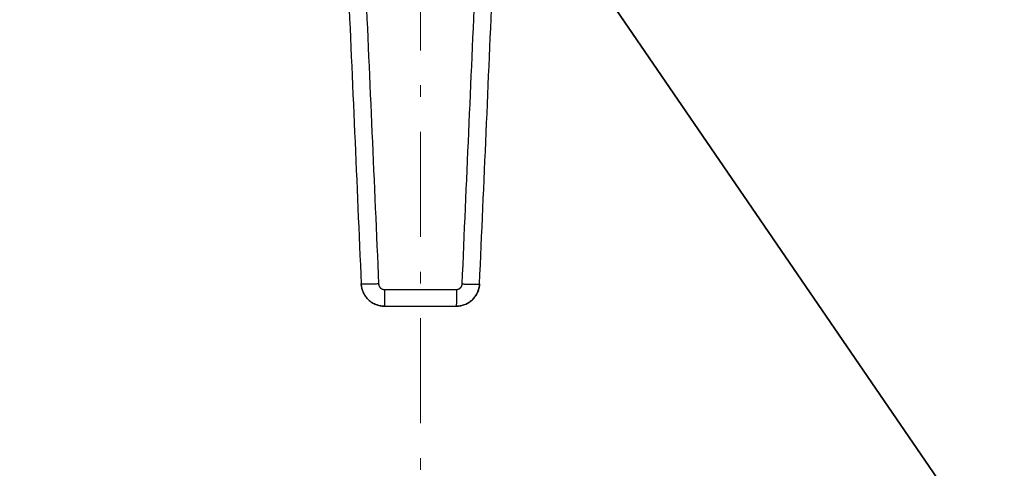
# Model space of a CAD drawing. Header units: millimetres. Extents: x 18 to 610, y -123 to 280.
# Tile 57 of 81: x 457 to 499, y -64 to -45. Entities that reach past the tile are written whole.
import ezdxf

# ---------------------------------------------------------------- set-up
doc = ezdxf.new("R2010")
doc.units = ezdxf.units.MM
doc.linetypes.add('CENTER', pattern=[8, 4.5, -1.5, 0.5, -1.5])
doc.linetypes.add('SOLID', pattern=[0])
doc.styles.add('Arial', font='Arial.ttf', dxfattribs={"height": 7})
doc.dimstyles.get("Standard").update_dxf_attribs({"dimtxt": 5, "dimasz": 5, "dimexe": 0.18, "dimexo": 0.0625, "dimgap": 0.09, "dimtad": 0, "dimtih": 1, "dimtoh": 1, "dimdec": 4, "dimzin": 0, "dimdsep": 46, "dimtxsty": 'Arial', "dimcen": 0.09, "dimadec": 0, "dimazin": 0, "dimtfac": 1, "dimtdec": 4, "dimtofl": 0, "dimtmove": 0, "dimatfit": 3, "dimfxl": 0, "dimtolj": 1, "dimtzin": 0, "dimarcsym": 0})

# ---------------------------------------------------------------- blocks, each defined once
blk = doc.blocks.new('*D3')
at = {"color": 0, "lineweight": -2}
for p, q in [((359.841, -51.58), (359.841, -108.382)), ((588.341, -51.58), (588.341, -108.382)), ((366.841, -106.422), (581.341, -106.422))]:
    blk.add_line(p, q, dxfattribs=at)
at = {"color": 0}
for points in [[(366.841, -105.255), (366.841, -107.589), (359.841, -106.422)], [(581.341, -107.589), (581.341, -105.255), (588.341, -106.422)]]:
    blk.add_solid(points, dxfattribs=at)
at = {"layer": 'Defpoints', "color": 0}
for p in [(359.841, -51.58), (588.341, -51.58), (588.341, -106.422)]:
    blk.add_point(p, dxfattribs=at)
at = {"color": 0, "lineweight": 9, "insert": (407.477, -99.349), "char_height": 7, "attachment_point": 5, "style": 'Arial'}
blk.add_mtext('\\A1;228.5', dxfattribs=at)
blk = doc.blocks.new('*D6')
at = {"color": 0, "lineweight": -2}
for p, q in [((510.893, -85.872), (411.559, 59.025)), ((437.289, 21.493), (506.935, -80.098))]:
    blk.add_line(p, q, dxfattribs=at)
at = {"color": 0}
blk.add_solid([(505.973, -80.758), (507.897, -79.438), (510.893, -85.872)], dxfattribs=at)
at = {"layer": 'Defpoints', "color": 0}
for p in [(437.289, 21.493), (510.893, -85.872)]:
    blk.add_point(p, dxfattribs=at)
at = {"color": 0, "lineweight": 9, "insert": (428.334, 47.407), "char_height": 7, "attachment_point": 5, "rotation": 304.4325, "style": 'Arial'}
blk.add_mtext('\\A1;Ø130.2', dxfattribs=at)
blk = doc.blocks.new('BlockOfCenters_3', base_point=(474.091, -32.189))
at = {"color": 6, "linetype": 'CENTER', "lineweight": 9}
blk.add_lwpolyline([(474.091, 46.291), (474.091, -110.669)], dxfattribs=at)
blk = doc.blocks.new('BlockOfViews_4')
at = {"linetype": 'SOLID', "lineweight": 30}
for centre, radius, start, end in [((474.091, -32.189, -7.767), 65.4, 48.54992, 318.36116), ((474.091, -32.189, 10.233), 65.086, 48.87291, 318.68174), ((474.091, -32.189, 10.233), 45.553, 184.4064, 339.4342), ((474.091, -32.189, 10.233), 45.519, 184.4099, 339.4181)]:
    blk.add_arc(centre, radius, start, end, dxfattribs=at)
for points, knots in [([(470.982, -43.229, 72.993), (471.076, -45.396, 72.901), (471.266, -49.731, 72.715), (471.455, -54.065, 72.527), (471.549, -56.233, 72.433)], [0, 0, 0, 0, 6.514585, 13.028925, 13.028925, 13.028925, 13.028925]), ([(471.724, -43.228, 73.742), (471.82, -45.396, 73.65), (472.011, -49.731, 73.464), (472.201, -54.065, 73.276), (472.296, -56.233, 73.182)], [0, 0, 0, 0, 6.514585, 13.028925, 13.028925, 13.028925, 13.028925]), ([(475.886, -56.233, 73.182), (475.981, -54.065, 73.276), (476.171, -49.731, 73.464), (476.362, -45.396, 73.65), (476.458, -43.228, 73.742)], [0, 0, 0, 0, 6.51434, 13.028925, 13.028925, 13.028925, 13.028925]), ([(476.633, -56.233, 72.433), (476.728, -54.065, 72.527), (476.917, -49.731, 72.715), (477.106, -45.396, 72.901), (477.201, -43.229, 72.993)], [0, 0, 0, 0, 6.51434, 13.028925, 13.028925, 13.028925, 13.028925]), ([(471.549, -56.233, 72.433), (471.552, -56.296, 72.432), (471.565, -56.391, 72.431), (471.601, -56.514, 72.43), (471.636, -56.602, 72.429), (471.68, -56.687, 72.428), (471.731, -56.768, 72.427), (471.79, -56.843, 72.427), (471.856, -56.912, 72.426), (471.928, -56.975, 72.425), (472.006, -57.031, 72.425), (472.088, -57.079, 72.424), (472.175, -57.119, 72.424), (472.265, -57.15, 72.424), (472.389, -57.18, 72.423), (472.485, -57.189, 72.423), (472.548, -57.189, 72.423)], [0, 0, 0, 0, 0.128935, 0.193358, 0.257756, 0.322129, 0.386482, 0.450816, 0.515132, 0.57944, 0.643736, 0.708021, 0.772299, 0.836571, 0.900838, 1.029368, 1.029368, 1.029368, 1.029368]), ([(472.548, -57.189, 72.423), (472.522, -57.189, 72.423), (472.495, -57.188, 72.423), (472.441, -57.184, 72.423), (472.415, -57.181, 72.423), (472.362, -57.172, 72.423), (472.335, -57.167, 72.424), (472.283, -57.154, 72.424), (472.257, -57.146, 72.424), (472.207, -57.129, 72.424), (472.181, -57.12, 72.424), (472.132, -57.099, 72.424), (472.108, -57.087, 72.424), (472.06, -57.062, 72.424), (472.037, -57.049, 72.425), (471.992, -57.02, 72.425), (471.97, -57.005, 72.425), (471.927, -56.973, 72.425), (471.906, -56.956, 72.426), (471.866, -56.92, 72.426), (471.846, -56.902, 72.426), (471.809, -56.863, 72.426), (471.791, -56.843, 72.427), (471.757, -56.802, 72.427), (471.741, -56.78, 72.427), (471.711, -56.736, 72.428), (471.697, -56.714, 72.428), (471.67, -56.667, 72.428), (471.657, -56.644, 72.429), (471.634, -56.595, 72.429), (471.624, -56.571, 72.429), (471.605, -56.521, 72.43), (471.596, -56.495, 72.43), (471.581, -56.444, 72.431), (471.575, -56.418, 72.431), (471.564, -56.366, 72.432), (471.559, -56.339, 72.432), (471.553, -56.286, 72.433), (471.551, -56.259, 72.433), (471.549, -56.233, 72.433)], [0, 0, 0, 0, 0.080504, 0.080504, 0.161008, 0.161008, 0.241512, 0.241512, 0.322016, 0.322016, 0.40252, 0.40252, 0.483024, 0.483024, 0.563528, 0.563528, 0.644032, 0.644032, 0.724536, 0.724536, 0.805039, 0.805039, 0.885543, 0.885543, 0.966047, 0.966047, 1.046551, 1.046551, 1.127055, 1.127055, 1.207559, 1.207559, 1.288063, 1.288063, 1.368567, 1.368567, 1.449071, 1.449071, 1.529575, 1.529575, 1.529575, 1.529575]), ([(472.296, -56.233, 73.182), (472.297, -56.249, 73.182), (472.3, -56.272, 73.181), (472.309, -56.303, 73.179), (472.318, -56.325, 73.178), (472.329, -56.346, 73.178), (472.342, -56.366, 73.177), (472.356, -56.385, 73.176), (472.373, -56.403, 73.175), (472.391, -56.418, 73.175), (472.41, -56.432, 73.174), (472.431, -56.444, 73.174), (472.453, -56.454, 73.173), (472.476, -56.462, 73.173), (472.507, -56.47, 73.173), (472.53, -56.472, 73.173), (472.546, -56.472, 73.173)], [0, 0, 0, 0, 0.128935, 0.193358, 0.257756, 0.322129, 0.386482, 0.450816, 0.515132, 0.57944, 0.643736, 0.708021, 0.772299, 0.836571, 0.900838, 1.029368, 1.029368, 1.029368, 1.029368]), ([(472.296, -56.233, 73.182), (472.297, -56.239, 73.182), (472.297, -56.246, 73.182), (472.299, -56.259, 73.181), (472.3, -56.266, 73.181), (472.303, -56.279, 73.18), (472.304, -56.285, 73.18), (472.308, -56.298, 73.18), (472.31, -56.305, 73.179), (472.315, -56.317, 73.179), (472.318, -56.323, 73.179), (472.323, -56.335, 73.178), (472.327, -56.341, 73.178), (472.333, -56.353, 73.177), (472.337, -56.359, 73.177), (472.344, -56.37, 73.177), (472.348, -56.375, 73.176), (472.357, -56.385, 73.176), (472.361, -56.39, 73.176), (472.371, -56.4, 73.175), (472.375, -56.405, 73.175), (472.386, -56.413, 73.175), (472.391, -56.418, 73.175), (472.401, -56.426, 73.174), (472.407, -56.43, 73.174), (472.418, -56.437, 73.174), (472.424, -56.44, 73.174), (472.436, -56.446, 73.174), (472.442, -56.449, 73.173), (472.455, -56.454, 73.173), (472.461, -56.457, 73.173), (472.474, -56.461, 73.173), (472.48, -56.463, 73.173), (472.493, -56.466, 73.173), (472.5, -56.467, 73.173), (472.513, -56.47, 73.173), (472.52, -56.47, 73.173), (472.533, -56.472, 73.173), (472.54, -56.472, 73.173), (472.546, -56.472, 73.173)], [0, 0, 0, 0, 0.019912, 0.019912, 0.0398239, 0.0398239, 0.0597359, 0.0597359, 0.0796479, 0.0796479, 0.0995599, 0.0995599, 0.1194718, 0.1194718, 0.1393838, 0.1393838, 0.1592958, 0.1592958, 0.1792077, 0.1792077, 0.1991197, 0.1991197, 0.2190317, 0.2190317, 0.2389437, 0.2389437, 0.2588556, 0.2588556, 0.2787676, 0.2787676, 0.2986796, 0.2986796, 0.3185915, 0.3185915, 0.3385035, 0.3385035, 0.3584155, 0.3584155, 0.3783275, 0.3783275, 0.3783275, 0.3783275]), ([(475.634, -57.189, 72.423), (475.698, -57.189, 72.423), (475.793, -57.18, 72.423), (475.917, -57.15, 72.424), (476.007, -57.119, 72.424), (476.094, -57.079, 72.424), (476.177, -57.031, 72.425), (476.255, -56.975, 72.425), (476.327, -56.912, 72.426), (476.392, -56.843, 72.427), (476.451, -56.768, 72.427), (476.503, -56.687, 72.428), (476.546, -56.602, 72.429), (476.581, -56.514, 72.43), (476.617, -56.391, 72.431), (476.63, -56.296, 72.432), (476.633, -56.233, 72.433)], [0, 0, 0, 0, 0.12853, 0.192797, 0.257069, 0.321347, 0.385632, 0.449928, 0.514236, 0.578552, 0.642886, 0.707239, 0.771612, 0.83601, 0.900433, 1.029368, 1.029368, 1.029368, 1.029368]), ([(476.633, -56.233, 72.433), (476.632, -56.259, 72.433), (476.63, -56.286, 72.433), (476.623, -56.339, 72.432), (476.619, -56.366, 72.432), (476.608, -56.418, 72.431), (476.601, -56.444, 72.431), (476.586, -56.495, 72.43), (476.578, -56.521, 72.43), (476.559, -56.571, 72.429), (476.548, -56.595, 72.429), (476.525, -56.644, 72.429), (476.513, -56.667, 72.428), (476.486, -56.714, 72.428), (476.471, -56.736, 72.428), (476.441, -56.78, 72.427), (476.425, -56.802, 72.427), (476.391, -56.843, 72.427), (476.373, -56.863, 72.426), (476.336, -56.902, 72.426), (476.317, -56.92, 72.426), (476.276, -56.956, 72.426), (476.256, -56.973, 72.425), (476.213, -57.005, 72.425), (476.191, -57.02, 72.425), (476.145, -57.049, 72.425), (476.122, -57.062, 72.424), (476.075, -57.087, 72.424), (476.05, -57.099, 72.424), (476.001, -57.12, 72.424), (475.976, -57.129, 72.424), (475.925, -57.146, 72.424), (475.899, -57.154, 72.424), (475.847, -57.167, 72.424), (475.821, -57.172, 72.423), (475.768, -57.181, 72.423), (475.741, -57.184, 72.423), (475.688, -57.188, 72.423), (475.661, -57.189, 72.423), (475.634, -57.189, 72.423)], [0, 0, 0, 0, 0.080133, 0.080133, 0.160266, 0.160266, 0.240399, 0.240399, 0.320532, 0.320532, 0.400665, 0.400665, 0.480798, 0.480798, 0.560931, 0.560931, 0.641064, 0.641064, 0.721196, 0.721196, 0.801329, 0.801329, 0.881462, 0.881462, 0.961595, 0.961595, 1.041728, 1.041728, 1.121861, 1.121861, 1.201994, 1.201994, 1.282127, 1.282127, 1.36226, 1.36226, 1.442393, 1.442393, 1.522526, 1.522526, 1.522526, 1.522526]), ([(475.636, -56.472, 73.173), (475.652, -56.472, 73.173), (475.676, -56.47, 73.173), (475.707, -56.462, 73.173), (475.729, -56.454, 73.173), (475.751, -56.444, 73.174), (475.772, -56.432, 73.174), (475.791, -56.418, 73.175), (475.809, -56.403, 73.175), (475.826, -56.385, 73.176), (475.841, -56.366, 73.177), (475.853, -56.346, 73.178), (475.864, -56.325, 73.178), (475.873, -56.303, 73.179), (475.882, -56.272, 73.181), (475.885, -56.249, 73.182), (475.886, -56.233, 73.182)], [0, 0, 0, 0, 0.12853, 0.192797, 0.257069, 0.321347, 0.385632, 0.449928, 0.514236, 0.578552, 0.642886, 0.707239, 0.771612, 0.83601, 0.900433, 1.029368, 1.029368, 1.029368, 1.029368]), ([(475.636, -56.472, 73.173), (475.643, -56.472, 73.173), (475.649, -56.472, 73.173), (475.663, -56.47, 73.173), (475.669, -56.47, 73.173), (475.683, -56.467, 73.173), (475.689, -56.466, 73.173), (475.702, -56.463, 73.173), (475.709, -56.461, 73.173), (475.721, -56.457, 73.173), (475.728, -56.454, 73.173), (475.74, -56.449, 73.173), (475.746, -56.446, 73.174), (475.758, -56.44, 73.174), (475.764, -56.437, 73.174), (475.775, -56.43, 73.174), (475.781, -56.426, 73.174), (475.792, -56.418, 73.175), (475.797, -56.413, 73.175), (475.807, -56.405, 73.175), (475.812, -56.4, 73.175), (475.821, -56.39, 73.176), (475.825, -56.385, 73.176), (475.834, -56.375, 73.176), (475.838, -56.37, 73.177), (475.845, -56.359, 73.177), (475.849, -56.353, 73.177), (475.856, -56.341, 73.178), (475.859, -56.335, 73.178), (475.865, -56.323, 73.179), (475.867, -56.317, 73.179), (475.872, -56.305, 73.179), (475.874, -56.298, 73.18), (475.878, -56.285, 73.18), (475.88, -56.279, 73.18), (475.882, -56.266, 73.181), (475.884, -56.259, 73.181), (475.885, -56.246, 73.182), (475.886, -56.239, 73.182), (475.886, -56.233, 73.182)], [0, 0, 0, 0, 0.00152552, 0.00152552, 0.00305104, 0.00305104, 0.00457656, 0.00457656, 0.00610209, 0.00610209, 0.00762761, 0.00762761, 0.00915313, 0.00915313, 0.01067865, 0.01067865, 0.01220417, 0.01220417, 0.01372969, 0.01372969, 0.01525521, 0.01525521, 0.01678074, 0.01678074, 0.01830626, 0.01830626, 0.01983178, 0.01983178, 0.0213573, 0.0213573, 0.02288282, 0.02288282, 0.02440834, 0.02440834, 0.02593386, 0.02593386, 0.02745939, 0.02745939, 0.02898491, 0.02898491, 0.02898491, 0.02898491]), ([(472.546, -56.472, 73.173), (472.601, -56.472, 73.173), (472.655, -56.472, 73.173), (472.763, -56.472, 73.173), (472.817, -56.472, 73.173), (472.926, -56.472, 73.174), (472.98, -56.472, 73.174), (473.088, -56.472, 73.174), (473.143, -56.472, 73.174), (473.251, -56.472, 73.174), (473.305, -56.472, 73.174), (473.414, -56.472, 73.174), (473.468, -56.472, 73.175), (473.576, -56.472, 73.175), (473.63, -56.472, 73.175), (473.739, -56.472, 73.175), (473.793, -56.472, 73.175), (473.901, -56.472, 73.175), (473.956, -56.472, 73.175), (474.064, -56.472, 73.175), (474.118, -56.472, 73.175), (474.227, -56.472, 73.175), (474.281, -56.472, 73.175), (474.389, -56.472, 73.175), (474.443, -56.472, 73.175), (474.552, -56.472, 73.175), (474.606, -56.472, 73.175), (474.714, -56.472, 73.175), (474.769, -56.472, 73.174), (474.877, -56.472, 73.174), (474.931, -56.472, 73.174), (475.04, -56.472, 73.174), (475.094, -56.472, 73.174), (475.202, -56.472, 73.174), (475.257, -56.472, 73.174), (475.365, -56.472, 73.173), (475.419, -56.472, 73.173), (475.528, -56.472, 73.173), (475.582, -56.472, 73.173), (475.636, -56.472, 73.173)], [0, 0, 0, 0, 0.0122874, 0.0122874, 0.0245748, 0.0245748, 0.0368623, 0.0368623, 0.0491497, 0.0491497, 0.0614371, 0.0614371, 0.0737245, 0.0737245, 0.0860119, 0.0860119, 0.0982994, 0.0982994, 0.1105868, 0.1105868, 0.1228742, 0.1228742, 0.1351616, 0.1351616, 0.147449, 0.147449, 0.1597365, 0.1597365, 0.1720239, 0.1720239, 0.1843113, 0.1843113, 0.1965987, 0.1965987, 0.2088861, 0.2088861, 0.2211735, 0.2211735, 0.233461, 0.233461, 0.233461, 0.233461])]:
    blk.add_open_spline(points, degree=3, knots=knots, dxfattribs=at)
for points, weights in [([(472.296, -56.233, 73.182), (471.551, -56.265, 73.179), (471.549, -56.233, 72.433)], [1, 0.708922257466, 1]), ([(472.296, -56.233, 73.182), (471.551, -56.265, 73.179), (471.549, -56.233, 72.433)], [1, 0.708922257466, 1]), ([(475.886, -56.233, 73.182), (476.631, -56.265, 73.179), (476.633, -56.233, 72.433)], [1, 0.708922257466, 1]), ([(475.886, -56.233, 73.182), (476.631, -56.265, 73.179), (476.633, -56.233, 72.433)], [1, 0.708922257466, 1]), ([(472.546, -56.472, 73.173), (472.546, -57.189, 73.141), (472.548, -57.189, 72.423)], [1, 0.722333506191, 1]), ([(472.546, -56.472, 73.173), (472.546, -57.189, 73.141), (472.548, -57.189, 72.423)], [1, 0.722333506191, 1]), ([(475.636, -56.472, 73.173), (475.636, -57.189, 73.141), (475.634, -57.189, 72.423)], [1, 0.722333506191, 1]), ([(475.636, -56.472, 73.173), (475.636, -57.189, 73.141), (475.634, -57.189, 72.423)], [1, 0.722333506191, 1])]:
    blk.add_rational_spline(points, weights, degree=2, dxfattribs=at)
for points in [[(472.546, -56.472, 73.173), (474.091, -56.472, 73.177), (475.636, -56.472, 73.173)], [(472.548, -57.189, 72.423), (474.091, -57.189, 72.428), (475.634, -57.189, 72.423)]]:
    blk.add_open_spline(points, degree=2, dxfattribs=at)
blk.add_blockref('BlockOfCenters_3', (474.091, -32.189))

msp = doc.modelspace()

# ---------------------------------------------------------------- block references
msp.add_blockref('BlockOfViews_4', (0, 0))

# ---------------------------------------------------------------- dimensions: what is measured, and where the dimension line sits
at = {"lineweight": 9}
dim = msp.add_diameter_dim_2p(p1=(437.289, 21.493), p2=(510.893, -85.872), dimstyle='Standard', override={"dimtxt": 7, "dimasz": 7, "dimexe": 1.96, "dimexo": 0, "dimgap": 3.5, "dimtad": 1, "dimtih": 0, "dimtoh": 0, "dimdec": 1, "dimlfac": 1, "dimpost": '״<>', "dimse1": 0, "dimse2": 0, "dimtofl": 1}, dxfattribs=at)
dim.commit()
dim.dimension.update_dxf_attribs({"geometry": '*D6', "text_midpoint": (422.341, 43.298), "dimtype": 163})
dim = msp.add_linear_dim(base=(588.341, -106.422), p1=(359.841, -51.58), p2=(588.341, -51.58), dimstyle='Standard', override={"dimtxt": 7, "dimasz": 7, "dimexe": 1.96, "dimexo": 0, "dimgap": 3.5, "dimtad": 1, "dimtih": 0, "dimtoh": 1, "dimdec": 1, "dimlfac": 1, "dimpost": '<>', "dimsah": 1, "dimse1": 0, "dimse2": 0, "dimtix": 1}, dxfattribs=at)
dim.commit()
dim.dimension.update_dxf_attribs({"geometry": '*D3', "text_midpoint": (407.477, -106.422), "dimtype": 160})

doc.saveas('drawing.dxf')
